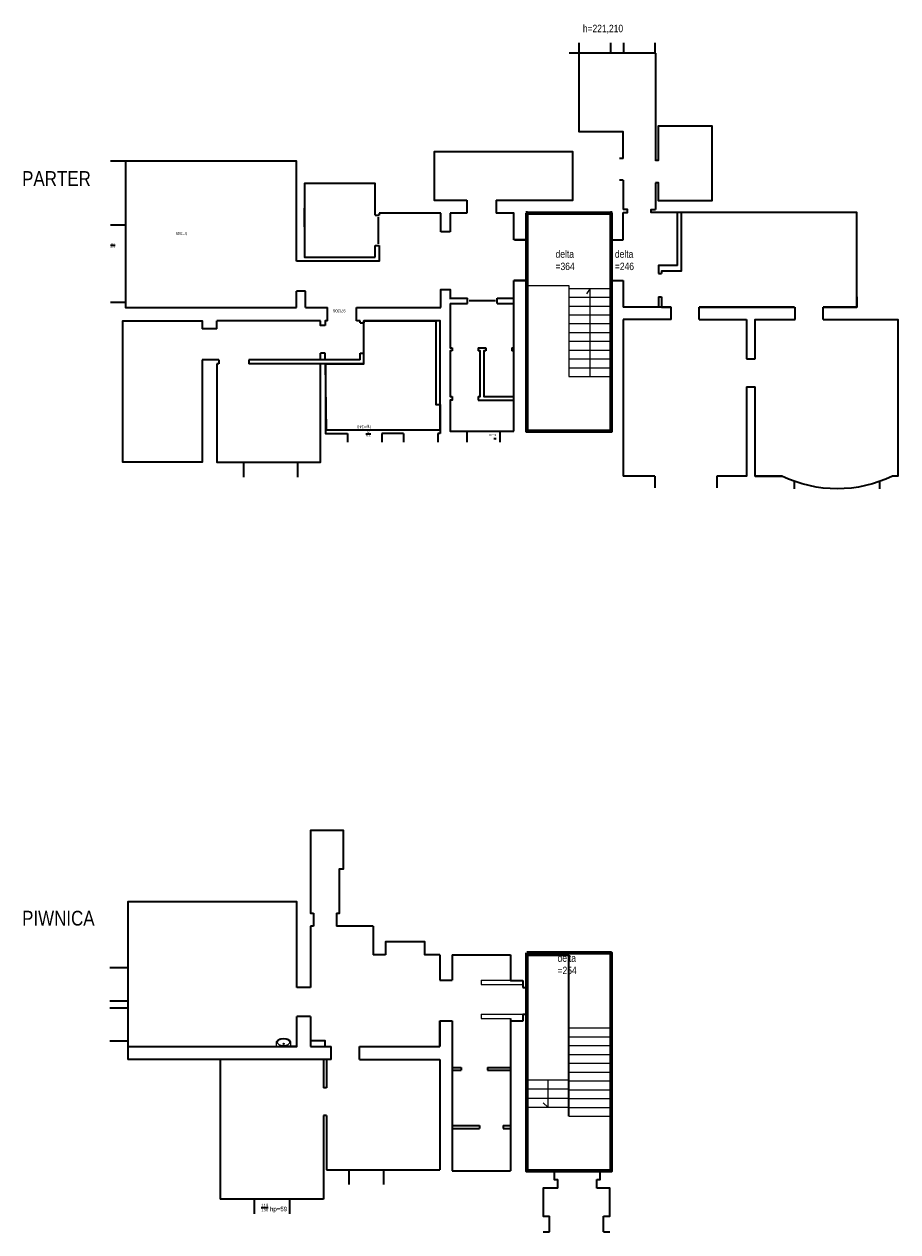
# Model space of a CAD drawing. Extents: x 33706 to 249013, y -74890 to 17912.
# Tile 1 of 175: x 54411 to 57365, y -34482 to -30399. Entities that reach past the tile are written whole.
import ezdxf
from ezdxf.lldxf.tags import DXFTag

# ---------------------------------------------------------------- set-up
doc = ezdxf.new("R2010")
doc.units = 0
doc.header["$MEASUREMENT"] = 0
doc.layers.add('_konstrukcja', color=96, linetype='Continuous', lineweight=20)
doc.layers.add('A-ARM', color=1, linetype='Continuous', lineweight=15)
doc.styles.add('Arial narrow', font='ARIALN.TTF')
doc.styles.get("Standard").update_dxf_attribs({"font": 'ARIALN.TTF'})
tags = doc.linetypes.add('HIDDEN', pattern=[0.375, 0.25, -0.125]).pattern_tags.tags
tags[6:7] = [DXFTag(74, 4), DXFTag(75, 0), DXFTag(340, '0'), DXFTag(46, 1.0), DXFTag(50, 0.0), DXFTag(44, 0.0), DXFTag(45, 0.0)]
tags[4:5] = [DXFTag(74, 4), DXFTag(75, 0), DXFTag(340, '0'), DXFTag(46, 1.0), DXFTag(50, 0.0), DXFTag(44, 0.0), DXFTag(45, 0.0)]

# ---------------------------------------------------------------- blocks, each defined once
blk = doc.blocks.new('klatka_parter 1F')
at = {"layer": '_konstrukcja', "color": 0, "lineweight": 35, "ltscale": 50}
for p, q in [((0, 0), (286, 0)), ((-40, -90), (0, -90)), ((286, -90), (326, -90)), ((-40, -227), (0, -227)), ((286, -227), (326, -227)), ((0, -737), (93, -737)), ((93, -737), (286, -737))]:
    blk.add_line(p, q, dxfattribs=at)
at = {"layer": '_konstrukcja', "color": 0, "lineweight": 18, "ltscale": 50}
for p, q in [((0, -244), (143, -244)), ((143, -244), (143, -254)), ((143, -254), (286, -254)), ((143, -254), (143, -552)), ((143, -283.8), (286, -283.8)), ((143, -313.6), (286, -313.6)), ((143, -343.4), (286, -343.4)), ((143, -373.2), (286, -373.2)), ((143, -403), (286, -403)), ((143, -432.8), (286, -432.8)), ((143, -462.6), (286, -462.6)), ((143, -492.4), (286, -492.4)), ((143, -522.2), (286, -522.2)), ((143, -552), (286, -552))]:
    blk.add_line(p, q, dxfattribs=at)
at = {"layer": '_konstrukcja', "color": 0, "lineweight": 35, "ltscale": 50}
for points in [[(0, -90), (0, 0)], [(286, -90), (286, 0)], [(0, -737), (0, -227)], [(286, -737), (286, -227)]]:
    blk.add_lwpolyline(points, dxfattribs=at)
at = {"layer": '_konstrukcja', "color": 0, "lineweight": 18, "ltscale": 50}
blk.add_lwpolyline([(214.5, -552), (214.5, -254), (201.9, -272.3)], dxfattribs=at)
at = {"layer": '_konstrukcja', "color": 0, "lineweight": 35, "ltscale": 50, "char_height": 25, "width": 23.431, "attachment_point": 1}
for s, insert in [('delta =364', (97.7, -125.5)), ('delta =246', (298.3, -125.5))]:
    blk.add_mtext(s, dxfattribs=dict(at, insert=insert))
blk = doc.blocks.new('pok kier')
at = {"layer": '_konstrukcja', "color": 0, "lineweight": 35, "ltscale": 50}
for p, q in [((114, 0), (-172, 0)), ((286, 0), (286, -55)), ((316, 0), (316, -55))]:
    blk.add_line(p, q, dxfattribs=at)
for points in [[(-172, 0), (-172, -61), (-203, -61), (-203, -61), (-203, -29)], [(286, 0), (211, 0)], [(316, -157), (316, -495), (895, -495), (895, 0), (316, 0)], [(895, -17), (945, -17)], [(895, -279), (945, -279)], [(895, -495), (945, -495)]]:
    blk.add_lwpolyline(points, dxfattribs=at)
at = {"layer": '_konstrukcja', "color": 0, "lineweight": 35, "ltscale": 50, "char_height": 10, "width": 250, "attachment_point": 1}
for s, insert in [('97/206', (150.4, 16.1)), ('{\\H0.7x;\\S262/231;}', (929.3, -201.9)), ('h=345', (686.4, -245.1))]:
    blk.add_mtext(s, dxfattribs=dict(at, insert=insert))
blk = doc.blocks.new('pok dyr')
at = {"layer": '_konstrukcja', "color": 0, "lineweight": 35, "ltscale": 50}
for p, q in [((102, 523), (102, 573)), ((285, 523), (285, 573)), ((-373, 425), (-373, 455)), ((-257, 425), (-257, 455)), ((-183, 425), (-183, 455)), ((-67, 425), (-67, 455)), ((-257, 425), (-183, 425)), ((-122, 190), (266, 190)), ((-122, 190), (-122, 154)), ((-110, 176), (266, 176)), ((-110, 176), (-110, 154)), ((368, 190), (375, 190)), ((368, 176), (375, 176)), ((375, 176), (424, 176)), ((-110, 154), (-122, 154)), ((8, 154), (24, 154)), ((-110, 52), (-122, 52)), ((-122, 52), (-122, 45)), ((-110, 52), (-110, 45)), ((-97, 45), (-97, 0)), ((0, 45), (0, 0)), ((24, 45), (375, 45)), ((375, 72), (375, 45)), ((375, 72), (424, 72))]:
    blk.add_line(p, q, dxfattribs=at)
for points in [[(375, 190), (375, 523), (24, 523), (24, 190)], [(424, 176), (424, 523), (693, 523), (693, 45), (424, 45), (424, 72)], [(-366, 45), (-366, 328), (-380, 328), (-380, 425)], [(7, 190), (7, 425), (-67, 425)], [(-380, 328), (-380, 45), (-366, 45)], [(8, 176), (8, 154)], [(24, 176), (24, 154)], [(266, 176), (266, 190)], [(368, 176), (368, 190)], [(-366, 45), (-122, 45), (-122, 52)], [(-110, 45), (-97, 45)], [(0, 45), (8, 45), (8, 61)], [(8, 61), (24, 61), (24, 45)]]:
    blk.add_lwpolyline(points, dxfattribs=at)
at = {"layer": '_konstrukcja', "color": 0, "lineweight": 35, "ltscale": 50, "insert": (-145.6, 436.5), "char_height": 10, "width": 250, "attachment_point": 1}
blk.add_mtext('{\\H0.7x;\\S116/88;}\\Php=140', dxfattribs=at)
blk = doc.blocks.new('parter 1F_biuro')
at = {"layer": '_konstrukcja', "color": 0, "lineweight": 35, "ltscale": 50}
for p, q in [((91, 737), (91, 774)), ((202, 737), (202, 774)), ((293, 744), (300, 744)), ((164, 632), (43, 632)), ((164, 620), (164, 632)), ((50, 455), (50, 465)), ((138, 455), (138, 465)), ((164, 455), (164, 465)), ((252, 455), (252, 465)), ((100, 305), (43, 305)), ((100, 287), (43, 287)), ((100, 305), (100, 287)), ((105, 296), (195, 296)), ((259, 305), (200, 305)), ((200, 305), (200, 287)), ((259, 287), (200, 287)), ((748, 264), (778, 264)), ((0, 227), (43, 227)), ((753, 162), (778, 162)), ((0, 90), (43, 90)), ((501.7, 13), (501.7, 103)), ((259, 63), (290, 63)), ((290, 63), (290, 0)), ((751, 45.5), (751, -17.5)), ((103.5, -44), (103.5, 0)), ((202.5, -44), (202.5, 0)), ((290, 0), (499, 0))]:
    blk.add_line(p, q, dxfattribs=at)
for points in [[(43, 737), (43, 227)], [(252, 620), (252, 632), (259, 632), (259, 737), (43, 737)], [(138, 465), (145, 465), (145, 620), (43, 620), (43, 465), (50, 465)], [(164, 620), (157, 620), (157, 465), (164, 465)], [(252, 465), (259, 465), (259, 620), (252, 620)], [(-287, 520), (-287, -6.8)], [(0, 520), (0, 227)], [(50, 455), (43, 455)], [(164, 455), (138, 455)], [(259, 305), (259, 455), (252, 455)], [(499, 109), (499, 149), (499, 162), (753, 162)], [(512, 7), (512, -100), (751, -100), (751, 149), (512, 149)], [(512, 149), (512, 109)], [(0, 90), (0, -6.8)], [(43, 90), (43, 0), (103.5, 0)], [(512, 109), (499, 109)], [(259, 0), (259, 63)], [(499, 0), (499, 7)], [(512, 7), (499, 7)], [(202.5, 0), (259, 0)], [(103.5, -44), (-155.5, -44), (-155.5, -207), (312.5, -207), (312.5, -44), (202.5, -44)]]:
    blk.add_lwpolyline(points, dxfattribs=at)
for name, p in [('pok dyr', (673, 319)), ('pok kier', (462, 319))]:
    blk.add_blockref(name, p, dxfattribs=at)
at = {"layer": '_konstrukcja', "color": 0, "lineweight": 35, "ltscale": 50, "insert": (103.5, 766.5), "char_height": 5, "width": 88.013, "attachment_point": 1}
blk.add_mtext('{\\H0.7x;\\S86/116;}\\Php=153', dxfattribs=at)
blk = doc.blocks.new('pokój1')
at = {"layer": '_konstrukcja', "color": 2, "lineweight": 35, "ltscale": 50}
for p, q in [((-254, 0), (-254, 42)), ((-160, 0), (-160, 42)), ((-254, 0), (-417, 0)), ((0, 0), (0, -133)), ((0, -133), (30, -133)), ((0, -227), (30, -227)), ((-310, -529), (-417, -529)), ((-310, -529), (-310, -569)), ((0, -529), (-100, -529)), ((-100, -529), (-100, -569))]:
    blk.add_line(p, q, dxfattribs=at)
for points in [[(-417, 0), (-417, -529)], [(-160, 0), (0, 0)], [(0, -227), (0, -529), (0, -529)]]:
    blk.add_lwpolyline(points, dxfattribs=at)
blk = doc.blocks.new('1F_makarczuk')
at = {"layer": '_konstrukcja', "color": 5, "lineweight": 35, "ltscale": 50}
for p, q in [((110, 859), (-182, 859)), ((-148, 859), (-148, 893)), ((-41, 859), (-41, 893)), ((2, 859), (2, 893)), ((109, 859), (109, 893)), ((110, 859), (110, 495)), ((0, 593), (-12, 593)), ((0, 502), (-12, 502)), ((0, 429), (-12, 429)), ((0, 429), (0, 330)), ((110, 420.5), (110, 330)), ((-40, 228), (0, 228)), ((-40, 90), (0, 90)), ((0, 90), (0, 0)), ((120, 114), (130, 114)), ((120, 35), (130, 35)), ((163, 0), (0, 0)), ((580, 0), (257, 0)), ((582, -42), (582, 0)), ((790, 0), (676, 0)), ((676, -42), (676, 0)), ((447, -571), (537, -571)), ((929, -571), (911, -571)), ((580, -614), (580, -589.1)), ((868, -614), (868, -589.1))]:
    blk.add_line(p, q, dxfattribs=at)
for points in [[(0, 502), (0, 593), (-148, 593), (-148, 859)], [(110, 496.5), (120, 496.5), (120, 612.5), (300, 612.5), (300, 359.5), (120, 359.5), (120, 420.5), (110, 420.5)], [(0, 320), (15, 320), (15, 330), (0, 330)], [(184, 320), (95, 320), (95, 330), (110, 330)], [(0, 228), (0, 320)], [(196, 320), (196, 122), (130, 122), (130, 114)], [(184, 141), (184, 320)], [(676, 0), (790, 0), (790, 320), (184, 320), (184, 320)], [(184, 141), (120, 141), (120, 114)], [(120, 35), (120, 0)], [(130, 35), (130, 0)], [(790, 35), (790, 0)], [(130, 0), (163, 0)], [(257, 0), (580, 0)], [(447, -175), (447, -42), (582, -42)]]:
    blk.add_lwpolyline(points, dxfattribs=at)
blk.add_lwpolyline([(676, -42), (929, -42), (929, -571), (911, -571, -0.229947), (537, -571), (537, -571), (447, -571), (447, -269)], format="xyb", dxfattribs=at)
blk.add_blockref('pokój1', (417, -42), dxfattribs=at)
at = {"layer": '_konstrukcja', "color": 5, "lineweight": 35, "ltscale": 50, "insert": (-136.1, 954.4), "char_height": 25, "width": 77.308, "attachment_point": 1}
blk.add_mtext('h=221,210', dxfattribs=at)
blk = doc.blocks.new('parter_1F')
at = {"layer": '_konstrukcja', "color": 2, "lineweight": 35, "ltscale": 50}
blk.add_blockref('1F_makarczuk', (326, -317.5), dxfattribs=at)
at = {"layer": '_konstrukcja', "color": 5, "lineweight": 35, "ltscale": 50, "rotation": 180}
blk.add_blockref('parter 1F_biuro', (0, 0), dxfattribs=at)
at = {"layer": '_konstrukcja', "color": 5, "lineweight": 35, "ltscale": 50}
blk.add_blockref('klatka_parter 1F', (0, 0), dxfattribs=at)
blk = doc.blocks.new('_arm_umywalka')
at = {"layer": 'A-ARM', "color": 0}
for p, q in [((-20, 13.5), (-20, 0)), ((-20, 0), (20, 0)), ((20, 0), (20, 13.5))]:
    blk.add_line(p, q, dxfattribs=at)
blk.add_lwpolyline([(20, 13.5, 0.138474), (18.6, 18.4, 0.107069), (14.1, 23, 0.080452), (8, 25.9, 0.068264), (0, 27, 0.068264), (-8, 25.9, 0.080452), (-14.1, 23, 0.107069), (-18.6, 18.4, 0.138474), (-20, 13.5, 0.138474)], format="xyb", dxfattribs=at)
blk.add_lwpolyline([(-17, 14.5, 0.138474), (-16.1, 11.2, 0.107069), (-12.5, 7.4, 0.080452), (-7.1, 5, 0.068264), (0, 4, 0.068264), (7.1, 5, 0.080452), (12.5, 7.4, 0.107069), (16.1, 11.2, 0.138474), (17, 14.5, 0.138474), (16.1, 17.8, 0.107069), (12.5, 21.6, 0.080452), (7.1, 24, 0.068264), (0, 25, 0.068264), (-7.1, 24, 0.080452), (-12.5, 21.6, 0.107069), (-16.1, 17.8, 0.138474)], format="xyb", close=True, dxfattribs=at)
blk.add_circle((0, 9.5), 2, dxfattribs=at)
blk = doc.blocks.new('piwnica_biuro')
at = {"layer": '_konstrukcja', "lineweight": 35, "ltscale": 50}
for p, q in [((25, 515), (25, 565)), ((145, 515), (145, 565)), ((-90, 233), (-90, 515)), ((259, 43), (259, 515)), ((-293, 416), (-293, 466)), ((-176, 416), (-176, 466)), ((-722, -95), (-722, 420)), ((-525, 420), (-722, 420)), ((-525, -87), (-525, 420)), ((-100, 416), (-483, 416)), ((-483, 43), (-483, 416)), ((-100, 233), (-100, 416)), ((-697, 277), (-722, 277)), ((-697, 267), (-722, 267)), ((-697, 267), (-697, 277)), ((-525, 277), (-617, 277)), ((-617, 267), (-617, 277)), ((-525, 267), (-617, 267)), ((-100, 233), (-90, 233)), ((-100, 43), (-100, 139)), ((-100, 139), (-90, 139)), ((-90, 43), (-90, 139)), ((-645, 80), (-722, 80)), ((-645, 70), (-722, 70)), ((-645, 70), (-645, 80)), ((-525, 80), (-555, 80)), ((-555, 70), (-555, 80)), ((-525, 70), (-555, 70)), ((-212, 43), (-483, 43)), ((-212, 43), (-212, 0)), ((-116, 43), (572, 43)), ((-116, 43), (-116, 0)), ((572, -490), (572, 43)), ((-777, -110), (-777, 0)), ((-483, -87), (-483, 0)), ((-483, 0), (-483, -87)), ((-212, 0), (-483, 0)), ((-46, 0), (-116, 0)), ((-46, -102), (-46, 0)), ((0, 0), (60, 0)), ((572, -18), (632, -18)), ((-777, -110), (-777, -86)), ((-764, -110), (-777, -110)), ((-764, -110), (-764, -86)), ((-764, -86), (-722, -86)), ((-483, -87), (-525, -87)), ((-46, -102), (0, -102)), ((572, -130), (632, -130)), ((572, -154), (632, -154)), ((-777, -310), (-777, -200)), ((-777, -224), (-777, -200)), ((-764, -200), (-777, -200)), ((-764, -224), (-764, -200)), ((-46, -200), (0, -200)), ((-46, -407), (-46, -200)), ((-722, -224), (-764, -224)), ((-722, -310), (-722, -224)), ((-525, -310), (-525, -225)), ((-483, -225), (-525, -225)), ((-483, -310), (-483, -225)), ((572, -266), (632, -266)), ((-525, -310), (-722, -310)), ((-300, -310), (-258, -310)), ((-258, -407), (-258, -310)), ((-258, -407), (-134, -407)), ((-134, -451), (-134, -407)), ((-56, -407), (-46, -407)), ((-56, -451), (-56, -407)), ((-46, -490), (-46, -451))]:
    blk.add_line(p, q, dxfattribs=at)
at = {"layer": '_konstrukcja', "lineweight": 18, "ltscale": 50}
for p, q in [((-623.5, -110), (-764, -110)), ((-623.5, -95), (-722, -95)), ((-623.5, -110), (-623.5, -95)), ((-623.5, -210), (-764, -210)), ((-623.5, -225), (-722, -225)), ((-623.5, -225), (-623.5, -210))]:
    blk.add_line(p, q, dxfattribs=at)
at = {"layer": '_konstrukcja', "lineweight": 35, "ltscale": 50}
for points in [[(-90, 515), (259, 515)], [(-46, -21), (-94, -21), (-94, 0)], [(0, -200), (0, -490), (572, -490), (572, 0), (0, 0), (0, -102)], [(-722, -310), (-722, -224), (-764, -224)], [(-483, -310), (-433, -310), (-433, -354), (-300, -354), (-300, -310)], [(-134, -451), (-144, -451), (-144, -601), (-158, -601), (-158, -731), (-46, -731), (-46, -451), (-56, -451)]]:
    blk.add_lwpolyline(points, dxfattribs=at)
at = {"layer": 'A-ARM', "lineweight": 35, "ltscale": 50, "xscale": 1.25, "rotation": 180}
blk.add_blockref('_arm_umywalka', (45, 0), dxfattribs=at)
blk = doc.blocks.new('piwnica')
at = {"layer": '_konstrukcja', "lineweight": 35, "ltscale": 50}
for p, q in [((249, 737), (286, 737)), ((0, 215), (0, 728)), ((0, 0), (0, 215)), ((0, 0), (93, 0)), ((249, 0), (286, 0)), ((105, -58), (105, -29)), ((237, -58), (237, -29)), ((77.5, -206), (77.5, -153)), ((259.5, -206), (259.5, -153)), ((56, -206), (77.5, -206)), ((259.5, -206), (281, -206))]:
    blk.add_line(p, q, dxfattribs=at)
at = {"layer": '_konstrukcja', "linetype": 'HIDDEN', "lineweight": 18, "ltscale": 50}
for p, q in [((143, 483), (286, 483)), ((143, 453.2), (286, 453.2)), ((143, 423.4), (286, 423.4)), ((143, 393.6), (286, 393.6)), ((143, 363.8), (286, 363.8)), ((143, 334), (286, 334)), ((143, 304.2), (286, 304.2))]:
    blk.add_line(p, q, dxfattribs=at)
at = {"layer": '_konstrukcja', "lineweight": 18, "ltscale": 50}
for p, q in [((143, 307), (0, 307)), ((143, 276), (0, 276)), ((143, 245), (0, 245)), ((143, 274.4), (286, 274.4)), ((143, 244.6), (286, 244.6)), ((143, 214.8), (286, 214.8)), ((143, 185), (286, 185))]:
    blk.add_line(p, q, dxfattribs=at)
at = {"layer": '_konstrukcja', "lineweight": 35, "ltscale": 50}
for points in [[(286, 0), (286, 737)], [(143, 185), (143, 728), (0, 728)], [(93, 0), (93, -29), (105, -29)], [(237, -29), (249, -29), (249, 0)], [(105, -58), (56, -58), (56, -153), (77.5, -153)], [(259.5, -153), (281, -153), (281, -58), (237, -58)]]:
    blk.add_lwpolyline(points, dxfattribs=at)
at = {"layer": '_konstrukcja', "lineweight": 18, "ltscale": 50}
for points in [[(71.5, 307), (71.5, 215), (55.4, 229.7)], [(0, 215), (143, 215), (143, 215)]]:
    blk.add_lwpolyline(points, dxfattribs=at)
at = {"layer": '_konstrukcja', "lineweight": 30, "ltscale": 50, "rotation": 180}
blk.add_blockref('piwnica_biuro', (-777, 420), dxfattribs=at)
at = {"layer": '_konstrukcja', "lineweight": 35, "ltscale": 50, "attachment_point": 1}
for s, insert, char_height, width in [('delta =254', (104.5, 731.8), 25, 23.431), ('{\\H0.7x;\\S119/156;} hp=59', (-897.6, -111.1), 15, 73.857)]:
    blk.add_mtext(s, dxfattribs=dict(at, insert=insert, char_height=char_height, width=width))

msp = doc.modelspace()

# ---------------------------------------------------------------- linework, layer by layer
at = {"layer": '_konstrukcja', "color": 4, "lineweight": 60, "ltscale": 50}
for points in [[(56109.8, -31038.5), (56395.8, -31038.5), (56395.8, -31775.5), (56109.8, -31775.5)], [(56109.8, -33538.5), (56395.8, -33538.5), (56395.8, -34275.5), (56109.8, -34275.5)]]:
    msp.add_lwpolyline(points, close=True, dxfattribs=at)
at = {"layer": '_konstrukcja', "color": 2, "lineweight": 35, "ltscale": 50}
msp.add_lwpolyline([(55429.9, -31547.5), (55558.9, -31547.5), (55558.9, -31402.5), (55802.9, -31402.5), (55802.9, -31685.5), (55815.8, -31685.5), (55815.8, -31771.5), (55432.8, -31771.5)], close=True, dxfattribs=at)

# ---------------------------------------------------------------- block references
at = {"layer": '_konstrukcja', "lineweight": 35, "ltscale": 50}
for name, p in [('parter_1F', (56109.8, -31038.5)), ('piwnica', (56109.8, -34275.5))]:
    msp.add_blockref(name, p, dxfattribs=at)

# ---------------------------------------------------------------- texts
at = {"layer": 'A-ARM', "lineweight": 25, "ltscale": 50, "style": 'Arial narrow'}
for s, p in [('PARTER', (54403.7, -30946.3)), ('PIWNICA', (54403.7, -33446.3))]:
    msp.add_text(s, height=50, dxfattribs=at).set_placement(p)

doc.saveas('drawing.dxf')
